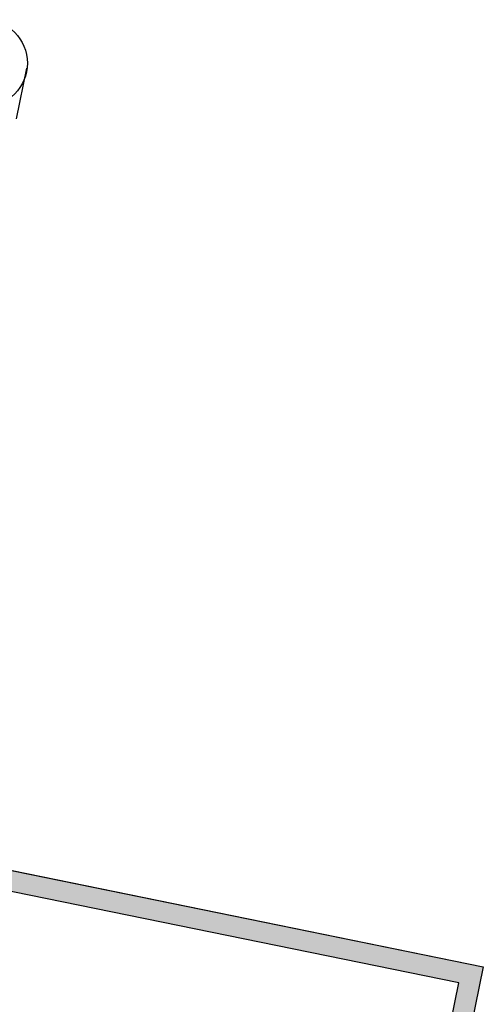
# Model space of a CAD drawing. Extents: x -33344 to 2055880, y -64816 to 121260.
# Tile 130 of 132: x 56002 to 61608, y 85026 to 96920. Entities that reach past the tile are written whole.
import ezdxf

# ---------------------------------------------------------------- set-up
doc = ezdxf.new("R2010")
doc.units = 0
doc.header["$LTSCALE"] = 50
doc.header["$MEASUREMENT"] = 0
doc.linetypes.add('DASHED', pattern=[0.75, 0.5, -0.25])
doc.linetypes.add('STRAM_0WT$1$DASHDOT', pattern=[25, 12.5, -6.25, 0, -6.25])
for name, color, linetype in [('PLEIN', 7, 'CONTINUOUS'), ('STRAM_0WT$0$A--L$7A-_STRA0', 1, 'STRAM_0WT$1$DASHDOT'), ('STRAM_0WT$0$A--L$7A1-_STR0', 1, 'CONTINUOUS'), ('XREF', 7, 'CONTINUOUS')]:
    doc.layers.add(name, color=color, linetype=linetype)

# ---------------------------------------------------------------- blocks, each defined once
blk = doc.blocks.new('STRAM_0WT')
at = {"layer": 'STRAM_0WT$0$A--L$7A-_STRA0'}
blk.add_line((-19536.557, 64086.97), (-24443.109, 39999.999), dxfattribs=at)
at = {"layer": 'STRAM_0WT$0$A--L$7A1-_STR0'}
blk.add_circle((-20049.098, 64148.132), 525, dxfattribs=at)

msp = doc.modelspace()

# ---------------------------------------------------------------- hatches: boundary and pattern name
at = {"layer": 'PLEIN', "linetype": 'CONTINUOUS'}
msp.add_hatch(color=21, dxfattribs=at).paths.add_polyline_path([(60599.2, 80530.1), (60385, 80731.1), (61312.7, 85284.8), (51925.9, 87196.2), (51975.7, 87441.9), (61607.5, 85479.9), (60599.2, 80530.1)])

# ---------------------------------------------------------------- linework, layer by layer
at = {"layer": 'PLEIN', "color": 3, "linetype": 'CONTINUOUS'}
msp.add_line((51975.5, 87441.2), (61607.5, 85479.9), dxfattribs=at)
msp.add_lwpolyline([(60599.2, 80530.1), (60385, 80731.1), (61312.7, 85284.8), (51925.9, 87196.2), (51975.7, 87441.9), (61607.5, 85479.9), (60599.2, 80530.1)], close=True, dxfattribs=at)

# ---------------------------------------------------------------- block references
at = {"layer": 'XREF', "linetype": 'DASHED', "ltscale": 20}
msp.add_blockref('STRAM_0WT', (75619.4, 32246.9), dxfattribs=at)

doc.saveas('drawing.dxf')
